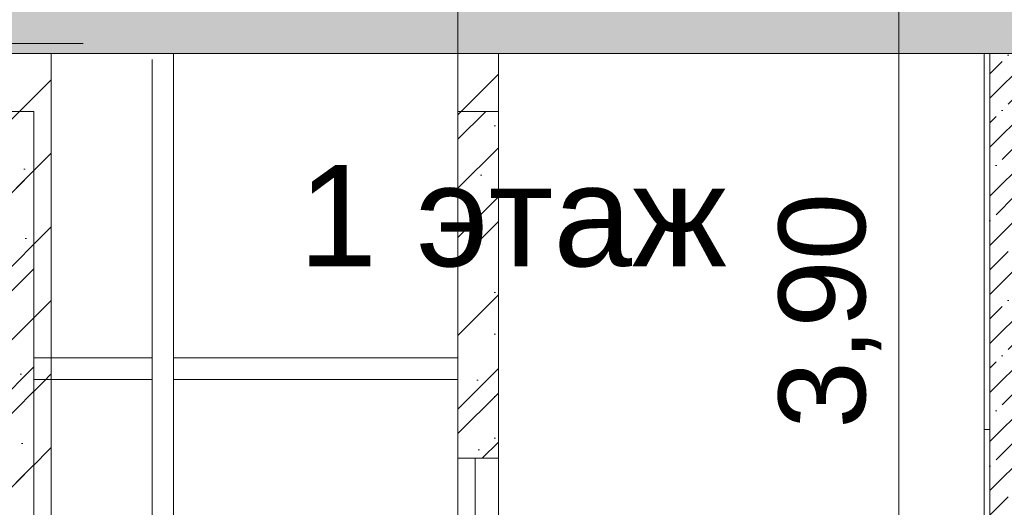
# Model space of a CAD drawing. Header units: millimetres. Extents: x -7244646 to -5701154, y 5723682 to 6071635.
# Tile 30 of 256: x -6397273 to -6393869, y 5745140 to 5746827. Entities that reach past the tile are written whole.
import ezdxf

# ---------------------------------------------------------------- set-up
doc = ezdxf.new("R2010")
doc.units = ezdxf.units.MM
doc.header["$MEASUREMENT"] = 0
doc.set_wipeout_variables(frame=1)
doc.linetypes.add('Wipeout_Contour', pattern=[1000, 0, -1000])
for name, color, linetype, lineweight in [('0_Ном._пера__1', 7, 'Continuous', 0), ('АР-Стены_внутренние_пилоны.АР_Ном._пера__1', 7, 'Continuous', 0), ('АР-Стены_внутренние_пилоны.АР_Ном._пера__120', 7, 'Continuous', 0), ('АР-Стены_Наружные ВИТРАЖ_Ном._пера__120', 7, 'Continuous', 0), ('АР-Стены_Перегородки_межквартирные_200.АР_Ном._пера__1', 7, 'Continuous', 0), ('АР-Стены_Перегородки_межквартирные_200.АР_Ном._пера__120', 7, 'Continuous', 0), ('АР-Чертеж-Размеры.АР_Ном._пера__1', 7, 'Continuous', 0), ('АР-Чертеж-Размеры.АР_Ном._пера__120', 7, 'Continuous', 0), ('АР-Чертеж-Размеры.АР_Ном._пера__141', 7, 'Continuous', 5)]:
    doc.layers.add(name, color=color, linetype=linetype, lineweight=lineweight)
doc.layers.add('АР-Стены_Наружные ВИТРАЖ', color=7, linetype='Continuous')
doc.layers.add('АР-Чертеж-Размеры.АР', color=7, linetype='Continuous')
doc.styles.add('РЎР“Р•РќР•Р\xa0Р\x98Р\xa0_РЎРўР\x98Р›Р¬_2', font='arial.ttf')
doc.dimstyles.new('СГЕНЕРИР_СТИЛЬ__1', dxfattribs={"dimtxt": 500, "dimasz": 237.5, "dimexe": 0.18, "dimexo": 43263.067461, "dimgap": 0, "dimtad": 1, "dimlfac": 0.001, "dimzin": 0, "dimdsep": 46, "dimtxsty": 'РЎР“Р•РќР•Р\xa0Р\x98Р\xa0_РЎРўР\x98Р›Р¬_2', "dimblk": 'ARROWHEAD_6', "dimblk1": 'ARROWHEAD_6', "dimblk2": 'ARROWHEAD_6', "dimcen": 0.09, "dimclrd": 7, "dimclre": 7, "dimclrt": 7, "dimadec": 0, "dimazin": 0, "dimtfac": 1, "dimtdec": 4, "dimtmove": 2, "dimatfit": 3, "dimfxl": 1, "dimtolj": 1, "dimtzin": 0, "dimarcsym": 0})
doc.dimstyles.new('СГЕНЕРИР_СТИЛЬ__7', dxfattribs={"dimtxt": 300, "dimasz": 237.5, "dimexe": 0.18, "dimexo": 0.0625, "dimgap": 0, "dimtad": 1, "dimlfac": 0.001, "dimzin": 0, "dimdsep": 46, "dimtxsty": 'РЎР“Р•РќР•Р\xa0Р\x98Р\xa0_РЎРўР\x98Р›Р¬_2', "dimblk": 'ARROWHEAD_6', "dimblk1": 'ARROWHEAD_6', "dimblk2": 'ARROWHEAD_6', "dimcen": 0.09, "dimse1": 1, "dimse2": 1, "dimclrd": 7, "dimclre": 7, "dimclrt": 7, "dimadec": 0, "dimazin": 0, "dimtfac": 1, "dimtdec": 4, "dimtmove": 2, "dimatfit": 3, "dimfxl": 1, "dimtolj": 1, "dimtzin": 0, "dimarcsym": 0})
pattern_1 = [(45, (-7387333.12, 5739809.18), (-84.852814, 84.852814), []), (45, (-7387375.54, 5739851.61), (-84.852814, 84.852814), [90, -30, 0, -30])]
pattern_2 = [(45, (-7387333.12, 5739809.18), (-169.70563, 169.70563), []), (90, (-7387502.82, 5739978.89), (-216, 0), [0, -144, 0, -216]), (155, (-7387333.12, 5740148.6), (91.285545, 195.76248), [0, -105.6, 0, -182.4])]
pattern_3 = [(45, (-7387333.12, 5739809.18), (-127.279217, 127.279217), [])]

# ---------------------------------------------------------------- blocks, each defined once
blk = doc.blocks.new('*D52', base_point=(-7387333.1, 5739809.2))
at = {"layer": 'АР-Чертеж-Размеры.АР_Ном._пера__1', "color": 7, "linetype": 'Continuous', "lineweight": 0, "transparency": 16777216}
for p, q in [((-6411439.3, 5858499.2), (-6411439.3, 5858686.7)), ((-6411314.3, 5858374.2), (-6411564.3, 5858624.2)), ((-6388218.7, 5858499.2), (-6411673.7, 5858499.2)), ((-6411439.3, 5738589.2), (-6411439.3, 5858499.2)), ((-6411564.3, 5738714.2), (-6411314.3, 5738464.2)), ((-6411204.9, 5738589.2), (-6411673.7, 5738589.2)), ((-6411439.3, 5738401.7), (-6411439.3, 5738589.2))]:
    blk.add_line(p, q, dxfattribs=at)
at = {"layer": 'АР-Чертеж-Размеры.АР_Ном._пера__1', "color": 7, "lineweight": 0, "transparency": 16777216, "insert": (-6411889.3, 5853972.3), "char_height": 500, "attachment_point": 7, "rotation": 90, "style": 'РЎР“Р•РќР•Р\xa0Р\x98Р\xa0_РЎРўР\x98Р›Р¬_2'}
blk.add_mtext('\\A1;{\\pql;\\fArial|b0|i0|c204|p0;\\W1.000000;119,91}', dxfattribs=at)
blk = doc.blocks.new('ARROWHEAD_6')
at = {"color": 0, "linetype": 'Continuous', "lineweight": 0}
for p, q in [((-0.5, -0.5), (0.5, 0.5)), ((0, 0), (-1, 0))]:
    blk.add_line(p, q, dxfattribs=at)
blk = doc.blocks.new('*D686', base_point=(-7387333.1, 5739809.2))
at = {"layer": 'АР-Чертеж-Размеры.АР_Ном._пера__1', "color": 7, "linetype": 'Continuous', "lineweight": 0, "transparency": 16777216}
for p, q in [((-6394233.6, 5747009.2), (-6394233.6, 5747196.7)), ((-6393999.2, 5747009.2), (-6394468, 5747009.2)), ((-6394233.6, 5743109.2), (-6394233.6, 5747009.2)), ((-6393999.2, 5743109.2), (-6394468, 5743109.2)), ((-6394233.6, 5742921.7), (-6394233.6, 5743109.2))]:
    blk.add_line(p, q, dxfattribs=at)
at = {"layer": 'АР-Чертеж-Размеры.АР_Ном._пера__141', "color": 7, "linetype": 'Continuous', "lineweight": 5, "transparency": 16777216}
for p, q in [((-6394108.6, 5746884.2), (-6394358.6, 5747134.2)), ((-6394358.6, 5743234.2), (-6394108.6, 5742984.2))]:
    blk.add_line(p, q, dxfattribs=at)
at = {"layer": 'АР-Чертеж-Размеры.АР_Ном._пера__120', "color": 7, "lineweight": 0, "transparency": 16777216, "insert": (-6394293.6, 5745411.8), "char_height": 300, "attachment_point": 7, "rotation": 90, "style": 'РЎР“Р•РќР•Р\xa0Р\x98Р\xa0_РЎРўР\x98Р›Р¬_2'}
blk.add_mtext('\\A1;{\\pql;\\fArial|b0|i0|c204|p0;\\W1.000000;3,90}', dxfattribs=at)

msp = doc.modelspace()

# ---------------------------------------------------------------- hatches: boundary and pattern name
at = {"layer": 'АР-Стены_внутренние_пилоны.АР_Ном._пера__1', "linetype": 'Continuous', "lineweight": 0}
h = msp.add_hatch(dxfattribs=at)
h.set_pattern_fill('ЖЕЛЕЗОБЕТОН__PROJECT__0003', style=0, pattern_type=2)
h.set_pattern_definition(pattern_1)
h.paths.add_polyline_path([(-6401810.577, 5746909.18), (-6391597.134, 5746909.18), (-6391597.134, 5746709.18), (-6401810.577, 5746709.18)])
h = msp.add_hatch(dxfattribs=at)
h.set_pattern_fill('ЖЕЛЕЗОБЕТОН__PROJECT__0003', style=0, pattern_type=2)
h.set_pattern_definition(pattern_1)
h.paths.add_polyline_path([(-6393918.823, 5741309.005), (-6393618.823, 5741309.005), (-6393618.823, 5743239.18), (-6393618.823, 5743439.18), (-6393618.823, 5746709.18), (-6393918.823, 5746709.18)])
h = msp.add_hatch(dxfattribs=at)
h.set_pattern_fill('ШТУКАТУРКА__ГИПС_01_0003', style=0, pattern_type=2)
h.set_pattern_definition([(45, (-7387333.12, 5740159.18), (-111.369318, 111.369318), [0, -105, 0, -157.5]), (110, (-7386983.12, 5740159.18), (148.001588, 53.868173), [0, -77, 0, -133])])
h.paths.add_polyline_path([(-6393918.823, 5746209.18), (-6393938.823, 5746209.18), (-6393938.823, 5743109.18), (-6393918.823, 5743109.18)])

# ---------------------------------------------------------------- linework, layer by layer
at = {"layer": 'АР-Стены_внутренние_пилоны.АР_Ном._пера__120', "color": 7, "linetype": 'Continuous', "lineweight": 0}
msp.add_line((-6393938.823, 5746209.18), (-6393938.823, 5743109.18), dxfattribs=at)
at = {"layer": 'АР-Стены_внутренние_пилоны.АР_Ном._пера__120', "color": 7, "linetype": 'Continuous', "lineweight": 5}
msp.add_line((-6393918.823, 5746209.18), (-6393918.823, 5742959.005), dxfattribs=at)
at = {"layer": 'АР-Стены_внутренние_пилоны.АР_Ном._пера__120', "color": 7, "linetype": 'Continuous', "lineweight": 5, "flags": 128}
for points in [[(-6401810.577, 5746909.18), (-6391597.134, 5746909.18), (-6391597.134, 5746709.18), (-6401810.577, 5746709.18)], [(-6393918.823, 5745409.18), (-6393918.823, 5746709.18), (-6393938.825, 5746709.18), (-6393938.825, 5745409.18)]]:
    msp.add_lwpolyline(points, close=True, dxfattribs=at)
at = {"layer": 'АР-Стены_Перегородки_межквартирные_200.АР_Ном._пера__120', "color": 7, "linetype": 'Continuous', "lineweight": 0}
for p, q in [((-6395757.821, 5746914.18), (-6395757.821, 5746509.18)), ((-6399233.826, 5746744.18), (-6397053.199, 5746744.18))]:
    msp.add_line(p, q, dxfattribs=at)
at = {"layer": 'АР-Стены_Перегородки_межквартирные_200.АР_Ном._пера__120', "color": 7, "linetype": 'Continuous', "lineweight": 5}
for p, q in [((-6397223.975, 5746509.18), (-6397363.975, 5746509.18)), ((-6395617.822, 5746509.18), (-6395757.822, 5746509.18)), ((-6395617.822, 5746509.18), (-6395617.822, 5745309.18))]:
    msp.add_line(p, q, dxfattribs=at)
at = {"layer": 'АР-Стены_Перегородки_межквартирные_200.АР_Ном._пера__120', "color": 7, "linetype": 'Continuous', "lineweight": 0, "flags": 128}
for points in [[(-6395697.822, 5745309.18), (-6395697.822, 5745234.18), (-6395697.822, 5743109.005)], [(-6395617.822, 5745309.18), (-6395617.822, 5745234.18), (-6395617.822, 5743109.005)]]:
    msp.add_lwpolyline(points, dxfattribs=at)

# ---------------------------------------------------------------- texts
at = {"layer": '0_Ном._пера__1', "color": 7, "linetype": 'Continuous', "lineweight": 0, "insert": (-6395569.093, 5746146.061), "char_height": 350, "attachment_point": 5, "style": 'РЎР“Р•РќР•Р\xa0Р\x98Р\xa0_РЎРўР\x98Р›Р¬_2'}
msp.add_mtext('\\A1;{\\pqc;\\fArial|b0|i0|c204|p0;\\W1.000000;1\\fArial|b0|i0|c204|p0;\\W1.000000; этаж}', dxfattribs=at)

# ---------------------------------------------------------------- dimensions: what is measured, and where the dimension line sits
at = {"layer": 'АР-Чертеж-Размеры.АР', "color": 7, "linetype": 'Continuous', "lineweight": 0}
dim = msp.add_linear_dim(base=(-6394233.581, 5747009.18), p1=(-6393938.823, 5743109.18), p2=(-6394579.527, 5747009.18), angle=90, dimstyle='СГЕНЕРИР_СТИЛЬ__7', dxfattribs=at)
dim.commit()
dim.dimension.update_dxf_attribs({"geometry": '*D686', "text_midpoint": (-6394443.581, 5745800.129), "dimtype": 160, "text_rotation": 90})

# ---------------------------------------------------------------- wipeouts: each hides what was drawn before it
at = {"color": 254, "linetype": 'Wipeout_Contour', "lineweight": 0, "ltscale": 34390042.34448863}
msp.add_wipeout([(-6396816.706, 5743184.005), (-6396815.185, 5743184.005), (-6396815.185, 5745581.505), (-6396816.706, 5745581.505)], dxfattribs=at).dxf.layer = 'АР-Стены_Наружные ВИТРАЖ'

# ---------------------------------------------------------------- next in the draw order: wipeouts: each hides what was drawn before it
at = {"color": 254, "linetype": 'Wipeout_Contour', "lineweight": 0, "ltscale": 34389979.89282274}
msp.add_wipeout([(-6396815.186, 5745619.006), (-6396815.185, 5743184.005), (-6396741.057, 5743184.005), (-6396741.057, 5745619.006)], dxfattribs=at).dxf.layer = 'АР-Стены_Наружные ВИТРАЖ'

# ---------------------------------------------------------------- next in the draw order: wipeouts: each hides what was drawn before it
at = {"color": 254, "linetype": 'Wipeout_Contour', "lineweight": 0, "ltscale": 34393952.32526052}
msp.add_wipeout([(-6396815.185, 5745656.505), (-6397223.975, 5745656.505), (-6397223.975, 5745581.505), (-6396815.185, 5745581.505)], dxfattribs=at).dxf.layer = 'АР-Стены_Наружные ВИТРАЖ'
at = {"color": 254, "linetype": 'Wipeout_Contour', "lineweight": 0, "ltscale": 34391660.56152524}
msp.add_wipeout([(-6396741.057, 5745581.505), (-6395757.822, 5745581.505), (-6395757.822, 5745656.505), (-6396741.057, 5745656.505)], dxfattribs=at).dxf.layer = 'АР-Стены_Наружные ВИТРАЖ'

# ---------------------------------------------------------------- next in the draw order: wipeouts: each hides what was drawn before it
at = {"color": 254, "linetype": 'Wipeout_Contour', "lineweight": 0, "ltscale": 34394452.51826118}
msp.add_wipeout([(-6396816.706, 5745656.505), (-6396815.185, 5745656.505), (-6396815.185, 5746409.18), (-6396816.706, 5746409.18)], dxfattribs=at).dxf.layer = 'АР-Стены_Наружные ВИТРАЖ'
at = {"color": 254, "linetype": 'Wipeout_Contour', "lineweight": 0, "ltscale": 34390650.65745844}
msp.add_wipeout([(-6397223.975, 5745581.505), (-6397223.975, 5743184.005), (-6396816.706, 5743184.005), (-6396816.706, 5745581.505)], dxfattribs=at).dxf.layer = 'АР-Стены_Наружные ВИТРАЖ'
at = {"color": 254, "linetype": 'Wipeout_Contour', "lineweight": 0, "ltscale": 51582415.3814677}
msp.add_wipeout([(-6396741.057, 5745581.505), (-6396741.057, 5743184.005), (-6395757.821, 5743184.005), (-6395757.821, 5744371.26), (-6395757.822, 5745309.18), (-6395757.822, 5745581.505)], dxfattribs=at).dxf.layer = 'АР-Стены_Наружные ВИТРАЖ'

# ---------------------------------------------------------------- next in the draw order: hatches: boundary and pattern name
at = {"layer": 'АР-Стены_внутренние_пилоны.АР_Ном._пера__1', "linetype": 'Continuous', "lineweight": 0}
h = msp.add_hatch(dxfattribs=at)
h.set_pattern_fill('БЛОКИ_БЕТОННЫЕ_ЭФФЕКТИВН_7A', style=0, pattern_type=2)
h.set_pattern_definition(pattern_3)
h.paths.add_polyline_path([(-6397163.975, 5742959.005), (-6397163.975, 5746709.18), (-6397363.975, 5746709.18), (-6397363.975, 5742959.005)])
h = msp.add_hatch(dxfattribs=at)
h.set_pattern_fill('БЛОКИ_БЕТОННЫЕ_ЭФФЕКТИВН_7A', style=0, pattern_type=2)
h.set_pattern_definition(pattern_3)
h.paths.add_polyline_path([(-6395617.822, 5745309.18), (-6395617.822, 5746709.18), (-6395757.822, 5746709.18), (-6395757.822, 5745309.18)])
at = {"layer": 'АР-Стены_Перегородки_межквартирные_200.АР_Ном._пера__1', "linetype": 'Continuous', "lineweight": 0}
h = msp.add_hatch(dxfattribs=at)
h.set_pattern_fill('БУТ__50__0003', style=0, pattern_type=2)
h.set_pattern_definition(pattern_2)
h.paths.add_polyline_path([(-6397223.975, 5743109.005), (-6397223.975, 5746509.18), (-6397363.975, 5746509.18), (-6397363.975, 5743109.005)])
h = msp.add_hatch(dxfattribs=at)
h.set_pattern_fill('БУТ__50__0003', style=0, pattern_type=2)
h.set_pattern_definition(pattern_2)
h.paths.add_polyline_path([(-6395757.822, 5746509.18), (-6395757.822, 5745309.18), (-6395617.822, 5745309.18), (-6395617.822, 5746509.18)])

# ---------------------------------------------------------------- next in the draw order: linework, layer by layer
at = {"layer": 'АР-Стены_внутренние_пилоны.АР_Ном._пера__120', "color": 7, "linetype": 'Continuous', "lineweight": 5, "flags": 128}
for points in [[(-6397163.975, 5742959.005), (-6397163.975, 5746709.18), (-6397363.975, 5746709.18), (-6397363.975, 5742959.005)], [(-6395617.822, 5745309.18), (-6395617.822, 5746709.18), (-6395757.822, 5746709.18), (-6395757.822, 5745309.18)]]:
    msp.add_lwpolyline(points, close=True, dxfattribs=at)
at = {"layer": 'АР-Стены_Наружные ВИТРАЖ_Ном._пера__120', "color": 7, "linetype": 'Continuous', "lineweight": 0}
for p, q in [((-6397223.975, 5745581.505), (-6396815.185, 5745581.505)), ((-6396815.185, 5743184.005), (-6396815.185, 5745581.505)), ((-6396741.057, 5743184.005), (-6396741.057, 5745581.505)), ((-6396741.057, 5745581.505), (-6395757.822, 5745581.505))]:
    msp.add_line(p, q, dxfattribs=at)
at = {"layer": 'АР-Стены_Перегородки_межквартирные_200.АР_Ном._пера__120', "color": 7, "linetype": 'Continuous', "lineweight": 5}
for p, q in [((-6397223.975, 5746509.18), (-6397223.975, 5743109.005)), ((-6395757.822, 5746509.18), (-6395757.822, 5745309.18))]:
    msp.add_line(p, q, dxfattribs=at)
at = {"layer": 'АР-Стены_Перегородки_межквартирные_200.АР_Ном._пера__120', "color": 7, "linetype": 'Continuous', "lineweight": 0}
msp.add_line((-6395757.821, 5743109.005), (-6395757.821, 5745309.18), dxfattribs=at)
at = {"layer": 'АР-Стены_Перегородки_межквартирные_200.АР_Ном._пера__120', "color": 7, "linetype": 'Continuous', "lineweight": 5, "flags": 128}
msp.add_lwpolyline([(-6395617.822, 5745309.18), (-6395697.822, 5745309.18), (-6395757.822, 5745309.18)], dxfattribs=at)

# ---------------------------------------------------------------- next in the draw order: wipeouts: each hides what was drawn before it
at = {"color": 254, "linetype": 'Wipeout_Contour', "lineweight": 0, "ltscale": 34394289.84616988}
msp.add_wipeout([(-6396815.185, 5745619.005), (-6396741.057, 5745619.005), (-6396741.057, 5746409.18), (-6396815.185, 5746409.18)], dxfattribs=at).dxf.layer = 'АР-Стены_Наружные ВИТРАЖ'

# ---------------------------------------------------------------- next in the draw order: linework, layer by layer
at = {"layer": '0_Ном._пера__1', "color": 7, "linetype": 'Continuous', "lineweight": 0}
msp.add_line((-6396741.057, 5743109.005), (-6396741.057, 5746709.18), dxfattribs=at)
at = {"layer": 'АР-Стены_Наружные ВИТРАЖ_Ном._пера__120', "color": 7, "linetype": 'Continuous', "lineweight": 0}
for p, q in [((-6396815.185, 5745656.505), (-6396815.185, 5746689.18)), ((-6396741.057, 5745656.505), (-6396741.057, 5746409.18)), ((-6397223.975, 5745656.505), (-6396815.185, 5745656.505)), ((-6396815.185, 5745581.505), (-6396815.185, 5745656.505)), ((-6396741.057, 5745656.505), (-6395757.822, 5745656.505)), ((-6396741.057, 5745619.005), (-6396741.057, 5745656.505)), ((-6396741.057, 5745581.505), (-6396741.057, 5745619.005))]:
    msp.add_line(p, q, dxfattribs=at)

# ---------------------------------------------------------------- next in the draw order: dimensions: what is measured, and where the dimension line sits
at = {"layer": 'АР-Чертеж-Размеры.АР', "color": 7, "linetype": 'Continuous', "lineweight": 0}
dim = msp.add_linear_dim(base=(-6411439.299, 5858499.18), p1=(-6410669.971, 5738589.18), p2=(-6383892.346, 5858499.18), angle=90, dimstyle='СГЕНЕРИР_СТИЛЬ__1', dxfattribs=at)
dim.commit()
dim.dimension.update_dxf_attribs({"geometry": '*D52', "text_midpoint": (-6412139.299, 5855000.125), "dimtype": 160, "text_rotation": 90})

doc.saveas('drawing.dxf')
